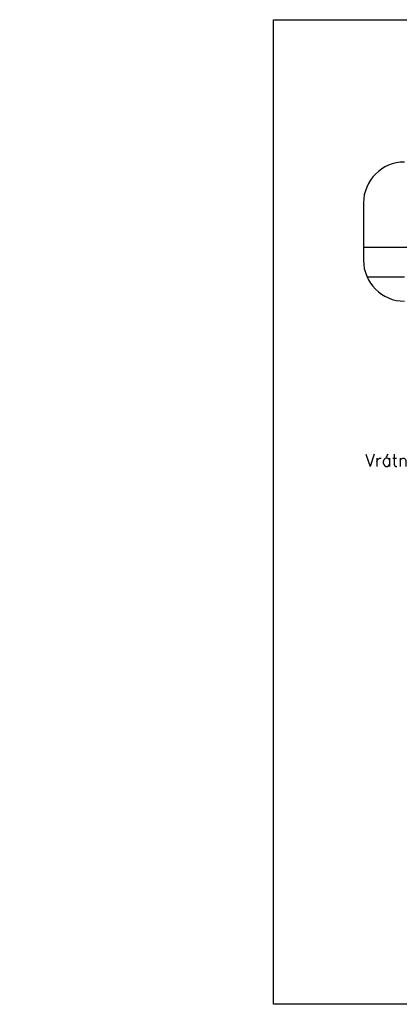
# Model space of a CAD drawing. Extents: x -1507204116 to 3732041488, y -170180604 to 62810664.
# Tile 1 of 54: x -94943 to -48565, y -49884 to 70407. Entities that reach past the tile are written whole.
import ezdxf

# ---------------------------------------------------------------- set-up
doc = ezdxf.new("R2010")
doc.units = 0
doc.header["$LTSCALE"] = 1000
doc.header["$MEASUREMENT"] = 0
doc.header["$PDMODE"] = 1
for name, color, linetype in [('_ZAŘÍZENÍ', 7, 'CONTINUOUS'), ('SILNA', 7, 'CONTINUOUS'), ('TENKA', 7, 'CONTINUOUS')]:
    doc.layers.add(name, color=color, linetype=linetype)
doc.styles.add('ROMANC', font='romanc')

msp = doc.modelspace()

# ---------------------------------------------------------------- linework, layer by layer
at = {"layer": '_ZAŘÍZENÍ', "color": 0, "lineweight": -2}
msp.add_line((-47940, 38967), (-52500, 38967), dxfattribs=at)
msp.add_lwpolyline([(-52940, 48017), (-52940, 41017)], dxfattribs=at)
at = {"layer": '_ZAŘÍZENÍ', "color": 0, "linetype": 'Continuous'}
msp.add_lwpolyline([(-1860, 42581), (-52940, 42581)], dxfattribs=at)
at = {"layer": '_ZAŘÍZENÍ', "color": 0}
msp.add_arc((-47940, 48017), 5000, 90, 180, dxfattribs=at)
at = {"layer": '_ZAŘÍZENÍ', "color": 0, "lineweight": -2}
msp.add_arc((-47940, 41017), 5000, 180, 270, dxfattribs=at)
at = {"layer": 'SILNA'}
for p in [(-94943, 11098), (-94405, 11557), (-93643, 11557), (-92881, 11557), (-92119, 11557), (-91357, 11557), (-90595, 11557), (-90198, 10953), (-94471, 10642), (-93709, 10642), (-92904, 10642), (-92142, 10642), (-91385, 10602), (-91114, 9950), (-90198, 10191), (-91118, 9267), (-90198, 9429)]:
    msp.add_point(p, dxfattribs=at)
at = {"layer": 'TENKA', "lineweight": -2}
msp.add_lwpolyline([(-63921, 70407), (215262, 70407), (215262, -49884), (-63921, -49884)], close=True, dxfattribs=at)

# ---------------------------------------------------------------- texts
at = {"layer": '_ZAŘÍZENÍ', "color": 0, "lineweight": -2, "style": 'ROMANC'}
msp.add_text('Vrátnice', height=1500, dxfattribs=at).set_placement((-52717, 15837))

doc.saveas('drawing.dxf')
